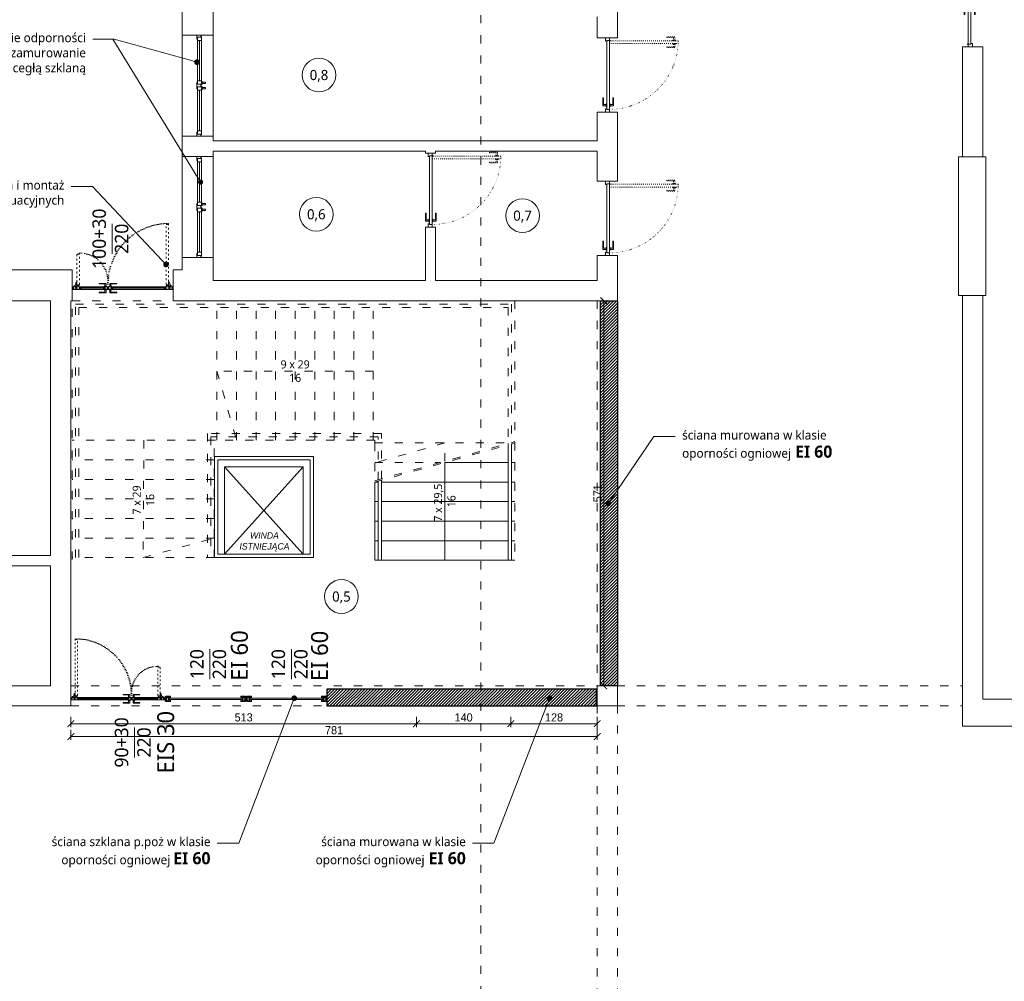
# Model space of a CAD drawing. Header units: millimetres. Extents: x -221 to 149158, y -114258 to 0.
# Tile 37 of 219: x 85454 to 86915, y -65349 to -63923. Entities that reach past the tile are written whole.
import ezdxf
from ezdxf import colors
from ezdxf.entities.mleader import LeaderData, LeaderLine
from ezdxf.enums import TextEntityAlignment as Align
from ezdxf.math import Vec2, Vec3

# ---------------------------------------------------------------- set-up
doc = ezdxf.new("R2010")
doc.units = ezdxf.units.MM
doc.linetypes.add('ACAD_ISO03W100', pattern=[30, 12, -18])
doc.linetypes.add('ACAD_ISO07W100', pattern=[3, 0, -3])
doc.layers.get('0').update_dxf_attribs({"lineweight": 0})
for name, color, linetype, lineweight, true_color in [('A-przekrycieram.ART', 7, 'Continuous', 0, 0xffffff), ('instalacje_arch', 7, 'Continuous', 30, 0xd60000), ('wypełnienie 2', 7, 'Continuous', 0, 0x363636)]:
    doc.layers.add(name, color=color, linetype=linetype, lineweight=lineweight, true_color=true_color)
for name, color, linetype, lineweight in [('A-stolarka.ART', 250, 'Continuous', 5), ('opis..KF', 250, 'Continuous', 15), ('stolarka_arch', 250, 'Continuous', 5), ('wymiar..KF', 12, 'Continuous', 5), ('ściana pro..KF', 222, 'Continuous', 30), ('ściany ist..KF', 61, 'Continuous', 5)]:
    doc.layers.add(name, color=color, linetype=linetype, lineweight=lineweight)
doc.styles.add('ARCH', font='segoeuil.ttf')
doc.styles.add('kamil', font='GOTHIC.TTF')
doc.dimstyles.new('100..KF', dxfattribs={"dimtxt": 12, "dimasz": 10, "dimexe": 5, "dimexo": 5, "dimgap": 3, "dimtad": 1, "dimdec": 1, "dimrnd": 0.5, "dimtxsty": 'kamil', "dimblk": 'ARCHTICK', "dimcen": 0, "dimclrd": 256, "dimclre": 256, "dimclrt": 256, "dimadec": 0, "dimazin": 0, "dimtfac": 1, "dimtdec": 1, "dimtofl": 0, "dimtmove": 0, "dimatfit": 3, "dimfxl": 10, "dimfxlon": 1, "dimlwd": 0, "dimlwe": 0, "dimarcsym": 0})

# ---------------------------------------------------------------- blocks, each defined once
blk = doc.blocks.new('*U985')
at = {"layer": 'stolarka_arch', "lineweight": 0}
blk.add_lwpolyline([(0, 0), (150, 0), (150, -46), (0, -46)], close=True, dxfattribs=at)
at = {"layer": 'stolarka_arch'}
for points in [[(0, -22), (6, -22), (6, -23), (3, -23), (3, -28), (0, -28)], [(3, -23), (8, -23), (8, -29), (2, -29), (2, -28), (3, -28)], [(8, -26), (68, -26), (68, -23), (8, -23)], [(8, -26), (68, -26), (68, -29), (8, -29)], [(73, -23), (68, -23), (68, -29), (74, -29), (74, -28), (73, -28)], [(73, -30), (69, -30), (69, -29), (73, -29)], [(70, -22), (80, -22), (80, -23), (77, -23), (77, -28), (73, -28), (73, -23), (70, -23)], [(77, -23), (82, -23), (82, -29), (76, -29), (76, -28), (77, -28)], [(81, -30), (77, -30), (77, -29), (81, -29)], [(142, -26), (82, -26), (82, -23), (142, -23)], [(142, -26), (82, -26), (82, -29), (142, -29)], [(147, -23), (142, -23), (142, -29), (148, -29), (148, -28), (147, -28)], [(150, -22), (144, -22), (144, -23), (147, -23), (147, -28), (150, -28)], [(72, -35), (70, -35), (70, -30), (72, -30)], [(80, -35), (78, -35), (78, -30), (80, -30)]]:
    blk.add_lwpolyline(points, close=True, dxfattribs=at)
blk = doc.blocks.new('*U1021')
at = {"layer": 'stolarka_arch', "lineweight": 0}
blk.add_lwpolyline([(0, 0), (150, 0), (150, -46), (0, -46)], close=True, dxfattribs=at)
at = {"layer": 'stolarka_arch'}
for points in [[(0, -22), (6, -22), (6, -23), (3, -23), (3, -28), (0, -28)], [(3, -23), (8, -23), (8, -29), (2, -29), (2, -28), (3, -28)], [(8, -26), (68, -26), (68, -23), (8, -23)], [(8, -26), (68, -26), (68, -29), (8, -29)], [(73, -23), (68, -23), (68, -29), (74, -29), (74, -28), (73, -28)], [(73, -30), (69, -30), (69, -29), (73, -29)], [(70, -22), (80, -22), (80, -23), (77, -23), (77, -28), (73, -28), (73, -23), (70, -23)], [(77, -23), (82, -23), (82, -29), (76, -29), (76, -28), (77, -28)], [(81, -30), (77, -30), (77, -29), (81, -29)], [(142, -26), (82, -26), (82, -23), (142, -23)], [(142, -26), (82, -26), (82, -29), (142, -29)], [(147, -23), (142, -23), (142, -29), (148, -29), (148, -28), (147, -28)], [(150, -22), (144, -22), (144, -23), (147, -23), (147, -28), (150, -28)], [(72, -35), (70, -35), (70, -30), (72, -30)], [(80, -35), (78, -35), (78, -30), (80, -30)]]:
    blk.add_lwpolyline(points, close=True, dxfattribs=at)
blk = doc.blocks.new('*U650')
at = {"layer": 'stolarka_arch', "linetype": 'ACAD_ISO03W100', "lineweight": 0, "ltscale": 0.1}
for points in [[(3.5, 97), (-1.5, 97), (-1.5, 85), (-0.5, 85), (-0.5, 95), (3.5, 95)], [(3.5, 98), (3.5, 94), (4.5, 94), (4.5, 98)], [(4.5, 102), (4.5, 0), (8.5, 0), (8.5, 102)], [(9.5, 98), (9.5, 94), (8.5, 94), (8.5, 98)], [(9.5, 97), (14.5, 97), (14.5, 85), (13.5, 85), (13.5, 95), (9.5, 95)]]:
    blk.add_lwpolyline(points, close=True, dxfattribs=at)
at = {"layer": 'stolarka_arch'}
for points in [[(5, -4), (5, -6), (0, -6), (0, 0), (4, 0), (4, -4), (5, -4)], [(106, 0), (4, 0), (4, -4), (106, -4)], [(101, 1), (101, 6), (89, 6), (89, 5), (99, 5), (99, 1)], [(102, 1), (98, 1), (98, 0), (102, 0)], [(105, -4), (105, -6), (110, -6), (110, 0), (106, 0), (106, -4), (105, -4)], [(101, -5), (101, -10), (89, -10), (89, -9), (99, -9), (99, -5)], [(102, -5), (98, -5), (98, -4), (102, -4)]]:
    blk.add_lwpolyline(points, close=True, dxfattribs=at)
blk.add_circle((4, 0.5), 0.5, dxfattribs=at)
at = {"layer": 'stolarka_arch', "linetype": 'ACAD_ISO07W100', "lineweight": 0, "ltscale": 0.5}
blk.add_arc((4, 0), 102, 0, 89.6506, dxfattribs=at)
blk = doc.blocks.new('*U1003')
at = {"layer": 'stolarka_arch', "linetype": 'ACAD_ISO03W100', "lineweight": 0, "ltscale": 0.1}
for points in [[(3.5, 88), (3.5, 84), (4.5, 84), (4.5, 88)], [(4.5, 92), (4.5, 0), (8.5, 0), (8.5, 92)], [(9.5, 88), (9.5, 84), (8.5, 84), (8.5, 88)], [(3.5, 87), (-1.5, 87), (-1.5, 75), (-0.5, 75), (-0.5, 85), (3.5, 85)], [(9.5, 87), (14.5, 87), (14.5, 75), (13.5, 75), (13.5, 85), (9.5, 85)]]:
    blk.add_lwpolyline(points, close=True, dxfattribs=at)
at = {"layer": 'stolarka_arch'}
for points in [[(5, -4), (5, -6), (0, -6), (0, 0), (4, 0), (4, -4), (5, -4)], [(96, 0), (4, 0), (4, -4), (96, -4)], [(91, 1), (91, 6), (79, 6), (79, 5), (89, 5), (89, 1)], [(92, 1), (88, 1), (88, 0), (92, 0)], [(96, 0), (157, 0), (157, -4), (96, -4)], [(100, 1), (104, 1), (104, 0), (100, 0)], [(101, 1), (101, 6), (113, 6), (113, 5), (103, 5), (103, 1)], [(156, -4), (156, -6), (161, -6), (161, 0), (157, 0), (157, -4), (156, -4)], [(91, -5), (91, -10), (79, -10), (79, -9), (89, -9), (89, -5)], [(92, -5), (88, -5), (88, -4), (92, -4)], [(100, -5), (104, -5), (104, -4), (100, -4)], [(101, -5), (101, -10), (113, -10), (113, -9), (103, -9), (103, -5)]]:
    blk.add_lwpolyline(points, close=True, dxfattribs=at)
for centre in [(4, 0.5), (157, 0.5)]:
    blk.add_circle(centre, 0.5, dxfattribs=at)
at = {"layer": 'stolarka_arch', "linetype": 'ACAD_ISO07W100', "lineweight": 0, "ltscale": 0.5}
blk.add_arc((4, 0), 92, 0, 89.6506, dxfattribs=at)
blk = doc.blocks.new('nr pom')
at = {"layer": 'opis..KF', "lineweight": 20}
blk.add_circle((0, 0), 25, dxfattribs=at)
at = {"layer": 'opis..KF', "style": 'ARCH'}
blk.add_attdef('00', text='', height=15, dxfattribs=at).set_placement((0, 0), align=Align.MIDDLE_CENTER)
blk = doc.blocks.new('*U1228')
at = {"layer": 'instalacje_arch', "color": 41, "linetype": 'ACAD_ISO03W100', "lineweight": 9, "true_color": 0xf4ee51}
blk.add_line((0, -4093.7), (0, -145), dxfattribs=at)
at = {"layer": 'instalacje_arch', "color": 41, "true_color": 0xf4ee51, "style": 'ARCH'}
for tag, p in [('P1', (0, 0)), ('P2', (0, -4238.7))]:
    blk.add_attdef(tag, text='', height=20, rotation=180, dxfattribs=at).set_placement(p, align=Align.MIDDLE_CENTER)
blk = doc.blocks.new('_ArchTick')
at = {"color": 0, "linetype": 'ByBlock', "const_width": 0.15}
blk.add_lwpolyline([(-0.5, -0.5), (0.5, 0.5)], dxfattribs=at)
blk = doc.blocks.new('*D1235')
at = {"layer": 'Defpoints', "color": 0, "linetype": 'ByBlock', "lineweight": 40, "transparency": 16777216}
for p in [(85529.6, -64941), (86042.4, -64941), (86042.4, -64967.3)]:
    blk.add_point(p, dxfattribs=at)
at = {"layer": 'wymiar..KF', "linetype": 'Continuous', "lineweight": 0, "transparency": 16777216}
for p, q in [((85529.6, -64957.3), (85529.6, -64972.3)), ((85529.6, -64967.3), (86042.4, -64967.3)), ((86042.4, -64957.3), (86042.4, -64972.3))]:
    blk.add_line(p, q, dxfattribs=at)
at = {"layer": 'wymiar..KF', "linetype": 'ByBlock', "lineweight": 0, "transparency": 16777216, "xscale": 10, "yscale": 10, "zscale": 10, "rotation": 180}
blk.add_blockref('_ArchTick', (85529.6, -64967.3), dxfattribs=at)
at = {"layer": 'wymiar..KF', "linetype": 'ByBlock', "lineweight": 0, "transparency": 16777216, "xscale": 10, "yscale": 10, "zscale": 10}
blk.add_blockref('_ArchTick', (86042.4, -64967.3), dxfattribs=at)
at = {"layer": 'wymiar..KF', "linetype": 'ByBlock', "lineweight": 40, "transparency": 16777216, "insert": (85786, -64958), "char_height": 12, "attachment_point": 5, "style": 'kamil'}
blk.add_mtext('513', dxfattribs=at)
blk = doc.blocks.new('*D1236')
at = {"layer": 'Defpoints', "color": 0, "linetype": 'ByBlock', "transparency": 16777216}
for p in [(86042.4, -64941), (86182.4, -64941), (86182.4, -64967.3)]:
    blk.add_point(p, dxfattribs=at)
at = {"layer": 'wymiar..KF', "linetype": 'Continuous', "lineweight": 0, "transparency": 16777216}
for p, q in [((86042.4, -64957.3), (86042.4, -64972.3)), ((86042.4, -64967.3), (86182.4, -64967.3)), ((86182.4, -64957.3), (86182.4, -64972.3))]:
    blk.add_line(p, q, dxfattribs=at)
at = {"layer": 'wymiar..KF', "linetype": 'ByBlock', "lineweight": 0, "transparency": 16777216, "xscale": 10, "yscale": 10, "zscale": 10, "rotation": 180}
blk.add_blockref('_ArchTick', (86042.4, -64967.3), dxfattribs=at)
at = {"layer": 'wymiar..KF', "linetype": 'ByBlock', "lineweight": 0, "transparency": 16777216, "xscale": 10, "yscale": 10, "zscale": 10}
blk.add_blockref('_ArchTick', (86182.4, -64967.3), dxfattribs=at)
at = {"layer": 'wymiar..KF', "linetype": 'ByBlock', "lineweight": 40, "transparency": 16777216, "insert": (86112.4, -64958), "char_height": 12, "attachment_point": 5, "style": 'kamil'}
blk.add_mtext('140', dxfattribs=at)
blk = doc.blocks.new('*D1237')
at = {"layer": 'Defpoints', "color": 0, "linetype": 'ByBlock', "lineweight": 40, "transparency": 16777216}
for p in [(86182.4, -64941), (86310.6, -64941), (86310.6, -64967.3)]:
    blk.add_point(p, dxfattribs=at)
at = {"layer": 'wymiar..KF', "linetype": 'Continuous', "lineweight": 0, "transparency": 16777216}
for p, q in [((86182.4, -64957.3), (86182.4, -64972.3)), ((86182.4, -64967.3), (86310.6, -64967.3)), ((86310.6, -64957.3), (86310.6, -64972.3))]:
    blk.add_line(p, q, dxfattribs=at)
at = {"layer": 'wymiar..KF', "linetype": 'ByBlock', "lineweight": 0, "transparency": 16777216, "xscale": 10, "yscale": 10, "zscale": 10, "rotation": 180}
blk.add_blockref('_ArchTick', (86182.4, -64967.3), dxfattribs=at)
at = {"layer": 'wymiar..KF', "linetype": 'ByBlock', "lineweight": 0, "transparency": 16777216, "xscale": 10, "yscale": 10, "zscale": 10}
blk.add_blockref('_ArchTick', (86310.6, -64967.3), dxfattribs=at)
at = {"layer": 'wymiar..KF', "linetype": 'ByBlock', "lineweight": 40, "transparency": 16777216, "insert": (86246.5, -64958), "char_height": 12, "attachment_point": 5, "style": 'kamil'}
blk.add_mtext('128', dxfattribs=at)
blk = doc.blocks.new('*D1238')
at = {"layer": 'Defpoints', "color": 0, "linetype": 'ByBlock', "lineweight": 40, "transparency": 16777216}
for p in [(85529.6, -64941), (86310.6, -64941), (86310.6, -64986.3)]:
    blk.add_point(p, dxfattribs=at)
at = {"layer": 'wymiar..KF', "linetype": 'Continuous', "lineweight": 0, "transparency": 16777216}
for p, q in [((85529.6, -64976.3), (85529.6, -64991.3)), ((86310.6, -64976.3), (86310.6, -64991.3)), ((85529.6, -64986.3), (86310.6, -64986.3))]:
    blk.add_line(p, q, dxfattribs=at)
at = {"layer": 'wymiar..KF', "linetype": 'ByBlock', "lineweight": 0, "transparency": 16777216, "xscale": 10, "yscale": 10, "zscale": 10, "rotation": 180}
blk.add_blockref('_ArchTick', (85529.6, -64986.3), dxfattribs=at)
at = {"layer": 'wymiar..KF', "linetype": 'ByBlock', "lineweight": 0, "transparency": 16777216, "xscale": 10, "yscale": 10, "zscale": 10}
blk.add_blockref('_ArchTick', (86310.6, -64986.3), dxfattribs=at)
at = {"layer": 'wymiar..KF', "linetype": 'ByBlock', "lineweight": 40, "transparency": 16777216, "insert": (85920.1, -64977), "char_height": 12, "attachment_point": 5, "style": 'kamil'}
blk.add_mtext('781', dxfattribs=at)
blk = doc.blocks.new('*D1239')
at = {"layer": 'Defpoints', "color": 0, "linetype": 'ByBlock', "lineweight": 40, "transparency": 16777216}
for p in [(86320.2, -64340), (86340.6, -64340), (86340.6, -64911)]:
    blk.add_point(p, dxfattribs=at)
at = {"layer": 'wymiar..KF', "linetype": 'Continuous', "lineweight": 0, "transparency": 16777216}
for p, q in [((86330.2, -64340), (86315.2, -64340)), ((86320.2, -64911), (86320.2, -64340)), ((86330.2, -64911), (86315.2, -64911))]:
    blk.add_line(p, q, dxfattribs=at)
at = {"layer": 'wymiar..KF', "linetype": 'ByBlock', "lineweight": 0, "transparency": 16777216, "xscale": 10, "yscale": 10, "zscale": 10}
for p, rotation in [((86320.2, -64340), 90), ((86320.2, -64911), 270)]:
    blk.add_blockref('_ArchTick', p, dxfattribs=dict(at, rotation=rotation))
at = {"layer": 'wymiar..KF', "linetype": 'ByBlock', "lineweight": 40, "transparency": 16777216, "insert": (86311.1, -64625.5), "char_height": 12, "attachment_point": 5, "rotation": 90, "style": 'kamil'}
blk.add_mtext('571', dxfattribs=at)
blk = doc.blocks.new('*U1668')
at = {"layer": 'A-stolarka.ART'}
for p, q in [((0, -4.5), (0, 0)), ((175, -4.5), (175, 0)), ((106.1, -1.6), (14.1, -1.6)), ((160.9, -1.6), (119.9, -1.6))]:
    blk.add_line(p, q, dxfattribs=at)
at = {"layer": 'A-stolarka.ART', "lineweight": 0}
for p, q in [((105.1, -4.5), (15.1, -4.5)), ((15.3, 0), (104.8, 0)), ((159.9, -4.5), (120.9, -4.5)), ((121.2, 0), (159.7, 0))]:
    blk.add_line(p, q, dxfattribs=at)
at = {"layer": 'A-stolarka.ART', "color": 250, "linetype": 'ACAD_ISO03W100', "lineweight": 0, "ltscale": 0.25, "true_color": 0x323232}
for points in [[(12.5, 107.8), (11.7, 107.8), (11.7, 108.7), (11.5, 108.7), (11.5, 108.3), (8.2, 108.3), (8.2, 108.8), (8.5, 108.8), (8.5, 109), (8.2, 109), (8.2, 109.6), (8.5, 109.6), (8.5, 109.8), (8, 109.8), (8, 1.9), (8.5, 1.9), (8.5, 2.1), (8.2, 2.1), (8.2, 2.8), (8.5, 2.8), (8.5, 3), (8.2, 3), (8.2, 3.5), (11.5, 3.5), (11.5, 3.1), (11.7, 3.1), (11.7, 4), (12.5, 4)], [(167, 56.3), (167, 1.9), (166.5, 1.9), (166.5, 2.1), (166.8, 2.1), (166.8, 2.8), (166.5, 2.8), (166.5, 3), (166.8, 3), (166.8, 3.5), (163.5, 3.5), (163.5, 3.1), (163.3, 3.1), (163.3, 4), (162.5, 4), (162.5, 58.4), (163, 58.4), (163, 58.2), (162.7, 58.2), (162.7, 57.6), (163, 57.6), (163, 57.4), (162.7, 57.4), (162.7, 56.8), (166, 56.8), (166, 57.2), (166.2, 57.2), (166.2, 56.3)]]:
    blk.add_lwpolyline(points, close=True, dxfattribs=at)
at = {"layer": 'A-stolarka.ART'}
for points in [[(6.5, -0.8), (5.6, -0.8), (5.6, 0), (1, 0), (1, -0.2), (1.5, -0.2), (1.5, -2), (1, -2), (1, -2.6), (1.5, -2.6), (1.5, -4.3), (1, -4.3), (1, -4.5), (7.6, -4.5), (7.6, -4), (7.4, -4), (7.4, -4.3), (6.8, -4.3), (6.8, -4), (6.6, -4), (6.6, -4.3), (6.1, -4.3), (6.1, -1), (6.5, -1)], [(15.3, 0), (6, 0), (6, -0.5), (6.2, -0.5), (6.2, -0.2), (6.8, -0.2), (6.8, -0.5), (7.1, -0.5), (7.1, -0.2), (7.6, -0.2), (7.6, -3.5), (7.2, -3.5), (7.2, -3.7), (8.1, -3.7), (8.1, -4.5), (13.2, -4.5), (13.2, -4.3), (12.8, -4.3), (12.8, -2.6), (13.2, -2.6), (13.2, -2), (12.8, -2), (12.8, -0.2), (14.3, -0.2), (14.3, -0.5), (14.5, -0.5), (14.5, -0.2), (15.1, -0.2), (15.1, -0.5), (15.3, -0.5)], [(104.8, 0), (114.1, 0), (114.1, -0.5), (113.9, -0.5), (113.9, -0.2), (113.3, -0.2), (113.3, -0.5), (113.1, -0.5), (113.1, -0.2), (112.5, -0.2), (112.5, -3.5), (112.9, -3.5), (112.9, -3.7), (112, -3.7), (112, -4.5), (106.9, -4.5), (106.9, -4.3), (107.4, -4.3), (107.4, -2.6), (106.9, -2.6), (106.9, -2), (107.4, -2), (107.4, -0.2), (105.8, -0.2), (105.8, -0.5), (105.6, -0.5), (105.6, -0.2), (105, -0.2), (105, -0.5), (104.8, -0.5)], [(121.2, 0), (121.2, -0.5), (121, -0.5), (121, -0.2), (120.4, -0.2), (120.4, -0.5), (120.2, -0.5), (120.2, -0.2), (118.6, -0.2), (118.6, -2), (119.1, -2), (119.1, -2.6), (118.6, -2.6), (118.6, -4.3), (119.1, -4.3), (119.1, -4.5), (112.5, -4.5), (112.5, -4), (112.7, -4), (112.7, -4.3), (113.3, -4.3), (113.3, -4), (113.5, -4), (113.5, -4.3), (114.1, -4.3), (114.1, -1), (113.7, -1), (113.7, -0.8), (114.6, -0.8), (114.6, 0)], [(159.7, 0), (168.9, 0), (168.9, -0.5), (168.8, -0.5), (168.8, -0.2), (168.1, -0.2), (168.1, -0.5), (167.9, -0.5), (167.9, -0.2), (167.4, -0.2), (167.4, -3.5), (167.8, -3.5), (167.8, -3.7), (166.9, -3.7), (166.9, -4.5), (161.8, -4.5), (161.8, -4.3), (162.2, -4.3), (162.2, -2.6), (161.8, -2.6), (161.8, -2), (162.2, -2), (162.2, -0.2), (160.7, -0.2), (160.7, -0.5), (160.5, -0.5), (160.5, -0.2), (159.9, -0.2), (159.9, -0.5), (159.7, -0.5)], [(168.5, -0.8), (169.4, -0.8), (169.4, 0), (174, 0), (174, -0.2), (173.5, -0.2), (173.5, -2), (174, -2), (174, -2.6), (173.5, -2.6), (173.5, -4.3), (174, -4.3), (174, -4.5), (167.4, -4.5), (167.4, -4), (167.6, -4), (167.6, -4.3), (168.1, -4.3), (168.1, -4), (168.4, -4), (168.4, -4.3), (168.9, -4.3), (168.9, -1), (168.5, -1)], [(5.9, -1), (5.4, -1), (5.4, -0.2), (1.7, -0.2), (1.7, -2.2), (1.2, -2.2), (1.2, -2.4), (1.7, -2.4), (1.7, -4.3), (5.9, -4.3)], [(12.6, -0.2), (7.8, -0.2), (7.8, -3.5), (8.3, -3.5), (8.3, -4.3), (12.6, -4.3), (12.6, -2.4), (13.1, -2.4), (13.1, -2.2), (12.6, -2.2)], [(13, -4.3), (13.2, -4.3), (13.2, -4.5), (15.1, -4.5), (15.1, -2.6), (13, -2.6), (13, -2.8), (14.9, -2.8), (14.9, -4.3), (13.4, -4.3), (13.4, -4.1), (13, -4.1)], [(106.1, -0.8), (14.1, -0.8), (14.1, -2.3), (106.1, -2.3)], [(107.1, -4.3), (106.9, -4.3), (106.9, -4.5), (105.1, -4.5), (105.1, -2.6), (107.1, -2.6), (107.1, -2.8), (105.3, -2.8), (105.3, -4.3), (106.7, -4.3), (106.7, -4.1), (107.1, -4.1)], [(107.6, -0.2), (112.3, -0.2), (112.3, -3.5), (111.8, -3.5), (111.8, -4.3), (107.6, -4.3), (107.6, -2.4), (107.1, -2.4), (107.1, -2.2), (107.6, -2.2)], [(114.3, -1), (114.8, -1), (114.8, -0.2), (118.4, -0.2), (118.4, -2.2), (118.9, -2.2), (118.9, -2.4), (118.4, -2.4), (118.4, -4.3), (114.3, -4.3)], [(118.9, -4.3), (119.1, -4.3), (119.1, -4.5), (120.9, -4.5), (120.9, -2.6), (118.9, -2.6), (118.9, -2.8), (120.8, -2.8), (120.8, -4.3), (119.3, -4.3), (119.3, -4.1), (118.9, -4.1)], [(160.9, -0.8), (119.9, -0.8), (119.9, -2.3), (160.9, -2.3)], [(162, -4.3), (161.8, -4.3), (161.8, -4.5), (159.9, -4.5), (159.9, -2.6), (162, -2.6), (162, -2.8), (160.1, -2.8), (160.1, -4.3), (161.6, -4.3), (161.6, -4.1), (162, -4.1)], [(162.4, -0.2), (167.2, -0.2), (167.2, -3.5), (166.7, -3.5), (166.7, -4.3), (162.4, -4.3), (162.4, -2.4), (161.9, -2.4), (161.9, -2.2), (162.4, -2.2)], [(169.1, -1), (169.6, -1), (169.6, -0.2), (173.3, -0.2), (173.3, -2.2), (173.8, -2.2), (173.8, -2.4), (173.3, -2.4), (173.3, -4.3), (169.1, -4.3)]]:
    blk.add_lwpolyline(points, close=True, dxfattribs=at)
at = {"layer": 'A-stolarka.ART', "lineweight": 0}
for points in [[(5.9, 0.5), (5.1, 0.5, 0.43839), (4.8, 0.3), (4.8, 0), (2.3, 0), (2.3, 0.9, -0.320305), (3, 1.9), (4.6, 2.5)], [(7.5, 2.5), (11.2, 1.8, -0.364335), (12, 0.8), (12, 0), (8.5, 0), (8.5, 0.4, 0.43839), (8.3, 0.6), (6.2, 0.5)], [(167.5, 2.5), (163.8, 1.8, 0.364335), (163, 0.8), (163, 0), (166.5, 0), (166.5, 0.4, -0.43839), (166.7, 0.6), (168.8, 0.5)], [(169.1, 0.5), (169.9, 0.5, -0.43839), (170.2, 0.3), (170.2, 0), (172.7, 0), (172.7, 0.9, 0.320305), (172, 1.9), (170.4, 2.5)]]:
    blk.add_lwpolyline(points, format="xyb", dxfattribs=at)
at = {"layer": 'A-stolarka.ART', "color": 250, "linetype": 'ACAD_ISO03W100', "lineweight": 0, "ltscale": 0.25, "true_color": 0x323232}
for points in [[(5.5, 3.4), (6.2, 7.1, -0.364335), (7.2, 7.9), (8, 7.9), (8, 4.4), (7.6, 4.4, 0.43839), (7.4, 4.2), (7.5, 2.1)], [(169.5, 3.4), (168.8, 7.1, 0.364335), (167.8, 7.9), (167, 7.9), (167, 4.4), (167.4, 4.4, -0.43839), (167.6, 4.2), (167.5, 2.1)]]:
    blk.add_lwpolyline(points, format="xyb", dxfattribs=at)
at = {"layer": 'A-stolarka.ART', "lineweight": 0}
for points in [[(110, 1), (110, 6), (98, 6), (98, 5), (108, 5), (108, 1)], [(111, 1), (107, 1), (107, 0), (111, 0)], [(115.6, 1), (119.6, 1), (119.6, 0), (115.6, 0)], [(116.6, 1), (116.6, 6), (128.6, 6), (128.6, 5), (118.6, 5), (118.6, 1)], [(110, -5.5), (110, -10.5), (98, -10.5), (98, -9.5), (108, -9.5), (108, -5.5)], [(111, -5.5), (107, -5.5), (107, -4.5), (111, -4.5)], [(115.6, -5.5), (119.6, -5.5), (119.6, -4.5), (115.6, -4.5)], [(116.6, -5.5), (116.6, -10.5), (128.6, -10.5), (128.6, -9.5), (118.6, -9.5), (118.6, -5.5)]]:
    blk.add_lwpolyline(points, close=True, dxfattribs=at)
for centre in [(6, 1.9), (168.9, 1.9)]:
    blk.add_circle(centre, 1.5, dxfattribs=at)
at = {"layer": 'A-stolarka.ART', "color": 250, "linetype": 'ACAD_ISO07W100', "lineweight": 0, "true_color": 0x323232}
for centre, radius, start, end in [((8, 4.5), 105.3, 0, 90), ((162.5, 9.2), 49.2, 90, 180)]:
    blk.add_arc(centre, radius, start, end, dxfattribs=at)
blk = doc.blocks.new('*U1669')
at = {"layer": 'A-stolarka.ART'}
for p, q in [((0, 0), (0, 8)), ((120, 0), (120, 8))]:
    blk.add_line(p, q, dxfattribs=at)
for points in [[(1.7, 5.5), (1.7, 5.7), (4.8, 5.7), (4.8, 5.5), (5, 5.5), (5, 5.7), (5.5, 5.7), (5.5, 5.9), (5, 5.9), (5, 7.8), (5.5, 7.8), (5.5, 8), (1, 8), (1, 7.8), (1.5, 7.8), (1.5, 5.9), (1, 5.9), (1, 5.7), (1.5, 5.7), (1.5, 5.5)], [(1.7, 2.5), (1.7, 2.3), (4.8, 2.3), (4.8, 2.5), (5, 2.5), (5, 2.3), (5.5, 2.3), (5.5, 2.1), (5, 2.1), (5, 0.2), (5.5, 0.2), (5.5, 0), (1, 0), (1, 0.2), (1.5, 0.2), (1.5, 2.1), (1, 2.1), (1, 2.3), (1.5, 2.3), (1.5, 2.5)], [(1.9, 5.7), (1.9, 5.3), (1.7, 5.3), (1.7, 2.7), (1.9, 2.7), (1.9, 2.3), (1.7, 2.3), (1.7, 2.5), (1.5, 2.5), (1.5, 5.5), (1.7, 5.5), (1.7, 5.7)], [(1.7, 5.9), (4.8, 5.9), (4.8, 7.8), (1.7, 7.8)], [(1.7, 2.1), (4.8, 2.1), (4.8, 0.2), (1.7, 0.2)], [(4.6, 5.7), (4.6, 5.3), (4.8, 5.3), (4.8, 2.7), (4.6, 2.7), (4.6, 2.3), (4.8, 2.3), (4.8, 2.5), (5, 2.5), (5, 5.5), (4.8, 5.5), (4.8, 5.7)], [(5, 6.1), (5, 5.9), (7, 5.9), (7, 5.5), (8, 5.5), (8, 8), (5.5, 8), (5.5, 7.7), (5, 7.7), (5, 7.5), (5.7, 7.5), (5.7, 7.8), (7.8, 7.8), (7.8, 5.7), (7.2, 5.7), (7.2, 6.1)], [(5, 1.9), (5, 2.1), (7, 2.1), (7, 2.5), (8, 2.5), (8, 0), (5.5, 0), (5.5, 0.3), (5, 0.3), (5, 0.5), (5.7, 0.5), (5.7, 0.2), (7.8, 0.2), (7.8, 2.3), (7.2, 2.3), (7.2, 1.9)], [(6, 5), (114, 5), (114, 3), (6, 3)], [(115, 6.1), (115, 5.9), (113, 5.9), (113, 5.5), (112, 5.5), (112, 8), (114.5, 8), (114.5, 7.7), (115, 7.7), (115, 7.5), (114.3, 7.5), (114.3, 7.8), (112.2, 7.8), (112.2, 5.7), (112.8, 5.7), (112.8, 6.1)], [(115, 1.9), (115, 2.1), (113, 2.1), (113, 2.5), (112, 2.5), (112, 0), (114.5, 0), (114.5, 0.3), (115, 0.3), (115, 0.5), (114.3, 0.5), (114.3, 0.2), (112.2, 0.2), (112.2, 2.3), (112.8, 2.3), (112.8, 1.9)], [(118.3, 5.5), (118.3, 5.7), (115.2, 5.7), (115.2, 5.5), (115, 5.5), (115, 5.7), (114.5, 5.7), (114.5, 5.9), (115, 5.9), (115, 7.8), (114.5, 7.8), (114.5, 8), (119, 8), (119, 7.8), (118.5, 7.8), (118.5, 5.9), (119, 5.9), (119, 5.7), (118.5, 5.7), (118.5, 5.5)], [(118.3, 2.5), (118.3, 2.3), (115.2, 2.3), (115.2, 2.5), (115, 2.5), (115, 2.3), (114.5, 2.3), (114.5, 2.1), (115, 2.1), (115, 0.2), (114.5, 0.2), (114.5, 0), (119, 0), (119, 0.2), (118.5, 0.2), (118.5, 2.1), (119, 2.1), (119, 2.3), (118.5, 2.3), (118.5, 2.5)], [(115.4, 5.7), (115.4, 5.3), (115.2, 5.3), (115.2, 2.7), (115.4, 2.7), (115.4, 2.3), (115.2, 2.3), (115.2, 2.5), (115, 2.5), (115, 5.5), (115.2, 5.5), (115.2, 5.7)], [(118.3, 5.9), (115.2, 5.9), (115.2, 7.8), (118.3, 7.8)], [(118.3, 2.1), (115.2, 2.1), (115.2, 0.2), (118.3, 0.2)], [(118.1, 5.7), (118.1, 5.3), (118.3, 5.3), (118.3, 2.7), (118.1, 2.7), (118.1, 2.3), (118.3, 2.3), (118.3, 2.5), (118.5, 2.5), (118.5, 5.5), (118.3, 5.5), (118.3, 5.7)]]:
    blk.add_lwpolyline(points, close=True, dxfattribs=at)
blk = doc.blocks.new('_Dot')
at = {"color": 0, "linetype": 'ByBlock', "lineweight": -2}
blk.add_line((-0.5, 0), (-1, 0), dxfattribs=at)
at = {"color": 0, "linetype": 'ByBlock', "const_width": 0.5}
blk.add_lwpolyline([(-0.25, 0, 1), (0.25, 0, 1)], format="xyb", close=True, dxfattribs=at)
blk = doc.blocks.new('*U1674')
at = {"layer": 'A-przekrycieram.ART'}
h = blk.add_hatch(color=256, dxfattribs=at)
h.dxf.hatch_style = 1
h.paths.add_polyline_path([(0, 4200), (5940, 4200), (5940, 0), (0, 0)])
h.paths.add_polyline_path([(200, 4100), (5840, 4100), (5840, 100), (200, 100)], flags=16)

msp = doc.modelspace()

# ---------------------------------------------------------------- hatches: boundary and pattern name
at = {"layer": 'wypełnienie 2', "linetype": 'ByBlock'}
h = msp.add_hatch(dxfattribs=at)
h.set_pattern_fill('ANSI31', color=256)
h.paths.add_polyline_path([(86340.61, -64339.99), (86315.61, -64339.99), (86315.61, -64910.99), (86340.61, -64910.99)])
h.paths.add_polyline_path([(86309.61, -64915.99), (86137.97, -64915.99), (86137.97, -64940.99), (86309.61, -64940.99)])
h.paths.add_polyline_path([(86137.97, -64915.99), (85909.48, -64915.99), (85909.48, -64940.99), (86137.97, -64940.99)])

# ---------------------------------------------------------------- linework, layer by layer
at = {"linetype": 'ACAD_ISO03W100'}
for p, q in [((86310.61, -64339.99), (86310.61, -65446.8)), ((86340.61, -64339.99), (86340.61, -65461.99)), ((85980.39, -64606.99), (86188.48, -64548.99)), ((85980.39, -64608.99), (86188.48, -64550.99)), ((85529.61, -64910.99), (86852.61, -64910.99)), ((85529.61, -64910.99), (86309.61, -64910.99)), ((85529.61, -64940.99), (86852.61, -64940.99)), ((85529.61, -64940.99), (86309.61, -64940.99))]:
    msp.add_line(p, q, dxfattribs=at)
for p, q in [((85757.51, -64586.1), (85874.51, -64715.89)), ((85757.51, -64715.89), (85874.51, -64586.3))]:
    msp.add_line(p, q)
for points in [[(85531.39, -64723.99), (85531.39, -64339.99), (86188.48, -64339.99), (86188.48, -64724.99)], [(85536.39, -64720.99), (85536.39, -64344.99), (86183.48, -64344.99), (86183.48, -64550.39)], [(85541.39, -64720.99), (85541.39, -64349.99), (86178.48, -64349.99), (86178.48, -64551.78)], [(85746.39, -64546.99), (85746.39, -64339.99)], [(85775.39, -64546.99), (85775.39, -64339.99)], [(85804.39, -64546.99), (85804.39, -64339.99)], [(85833.39, -64546.99), (85833.39, -64339.99)], [(85862.39, -64546.99), (85862.39, -64339.99)], [(85891.39, -64546.99), (85891.39, -64339.99)], [(85920.39, -64546.99), (85920.39, -64339.99)], [(85949.39, -64546.99), (85949.39, -64339.99)], [(85978.39, -64546.99), (85978.39, -64339.99)], [(85978.39, -64444.49), (85746.39, -64444.49), (85775.39, -64546.99)], [(85990.39, -64604.21), (85990.39, -64536.99), (85732.39, -64536.99), (85732.39, -64720.99)], [(85985.39, -64605.6), (85985.39, -64541.99), (85737.39, -64541.99), (85737.39, -64720.99)], [(85744.39, -64546.99), (85531.39, -64546.99)], [(85637.89, -64546.99), (85636.91, -64720.99), (85742.39, -64691.99)], [(85742.39, -64720.99), (85742.39, -64546.99)], [(85980.39, -64546.99), (85742.39, -64546.99)], [(85980.39, -64546.99), (85980.39, -64550.99)], [(85980.39, -64550.99), (86181.3, -64550.99)], [(85980.39, -64550.99), (85980.39, -64606.99)], [(86084.43, -64577.99), (86084.43, -64550.99), (85980.39, -64580.49)], [(85742.39, -64575.99), (85531.39, -64575.99)], [(85980.39, -64579.99), (86077.26, -64579.99)], [(85742.39, -64604.99), (85531.39, -64604.99)], [(85742.39, -64633.99), (85531.39, -64633.99)], [(85742.39, -64662.99), (85531.39, -64662.99)], [(85742.39, -64691.99), (85531.39, -64691.99)], [(85742.39, -64720.99), (85531.39, -64720.99)]]:
    msp.add_lwpolyline(points, dxfattribs=at)
for points in [[(86178.48, -64551.78), (86178.48, -64724.99)], [(86183.48, -64552.39), (86183.48, -64724.99)], [(85742.51, -64720.99), (85889.51, -64720.99), (85889.51, -64570.99), (85742.51, -64570.99), (85742.51, -64720.99)], [(85747.51, -64715.89), (85747.51, -64576.1), (85884.51, -64576.1), (85884.51, -64715.89)], [(85757.51, -64715.89), (85757.51, -64586.1), (85874.51, -64586.1), (85874.51, -64715.89)], [(86084.43, -64579.99), (86178.48, -64579.99)], [(86084.43, -64724.99), (86084.43, -64579.99)], [(86183.48, -64579.99), (86188.48, -64579.99)], [(85980.39, -64608.99), (85985.39, -64608.99)], [(85980.39, -64608.99), (85980.39, -64724.99)], [(85985.39, -64724.99), (85985.39, -64607.6)], [(85990.39, -64724.99), (85990.39, -64606.21)], [(85990.39, -64608.99), (86178.48, -64608.99)], [(86183.48, -64608.99), (86188.48, -64608.99)], [(85980.39, -64637.99), (85985.39, -64637.99)], [(85990.39, -64637.99), (86178.48, -64637.99)], [(86183.48, -64637.99), (86188.48, -64637.99)], [(85980.39, -64666.99), (85985.39, -64666.99)], [(85990.39, -64666.99), (86178.48, -64666.99)], [(86183.48, -64666.99), (86188.48, -64666.99)], [(85980.39, -64695.99), (85985.39, -64695.99)], [(85990.39, -64695.99), (86178.48, -64695.99)], [(86183.48, -64695.99), (86188.48, -64695.99)], [(85980.39, -64724.99), (86188.48, -64724.99)]]:
    msp.add_lwpolyline(points)
msp.add_lwpolyline([(85747.51, -64715.99), (85884.51, -64715.99), (85884.51, -64575.99), (85747.51, -64575.99)], close=True)
at = {"layer": 'A-stolarka.ART'}
msp.add_lwpolyline([(85668.54, -64932.08), (85669.61, -64932.08), (85669.61, -64928.51), (85668.54, -64928.51)], close=True, dxfattribs=at)
at = {"layer": 'ściana pro..KF', "linetype": 'ByBlock'}
for points in [[(86340.61, -64910.99), (86315.61, -64910.99), (86315.61, -64339.99), (86340.61, -64339.99)], [(85909.48, -64940.99), (86309.61, -64940.99), (86309.61, -64915.99), (85909.48, -64915.99)]]:
    msp.add_lwpolyline(points, close=True, dxfattribs=at)
at = {"layer": 'ściany ist..KF', "linetype": 'ByBlock'}
for points in [[(86340.61, -63463.99), (86340.61, -63950.23), (86310.61, -63950.23), (86310.61, -63918.99)], [(85740.61, -63908.49), (85740.61, -63945.99), (85694.61, -63945.99), (85694.61, -63845.4)], [(86882.61, -64126.49), (86882.61, -63963.68), (86852.61, -63963.68), (86852.61, -64126.49)], [(85694.61, -64095.99), (85694.61, -64125.99), (85740.61, -64125.99), (85740.61, -64117.99), (86055.61, -64117.99), (86055.61, -64120.99), (86070.61, -64120.99), (86070.61, -64117.99), (86310.61, -64117.99), (86310.61, -64162.9), (86340.61, -64162.9), (86340.61, -64060.23), (86310.61, -64060.23), (86310.61, -64102.99), (86070.61, -64102.99), (86070.61, -64102.99), (86055.61, -64102.99), (86055.61, -64102.99), (85740.61, -64102.99), (85740.61, -64095.99), (85694.61, -64095.99)], [(85681.39, -64339.99), (86340.61, -64339.99), (86340.61, -64272.9), (86310.61, -64272.9), (86310.61, -64309.99), (86070.61, -64309.99), (86070.61, -64230.94), (86055.61, -64230.94), (86055.61, -64309.99), (85740.61, -64309.99), (85740.61, -64275.99), (85694.61, -64275.99), (85694.61, -64293.99), (85681.39, -64293.99), (85681.39, -64339.99)], [(86055.61, -64230.94), (86055.61, -64309.99)], [(86055.61, -64230.94), (86070.61, -64230.94)], [(86070.61, -64230.94), (86070.61, -64309.99)], [(85215.47, -64634.17), (85230.47, -64634.17), (85230.47, -64717.99), (85499.47, -64717.99), (85499.47, -64339.99), (85435.13, -64339.99), (85435.13, -64293.99), (85531.39, -64293.99), (85531.39, -64339.99), (85529.61, -64339.99), (85529.61, -64940.99), (85381.88, -64940.99), (85381.88, -64910.99), (85499.47, -64910.99), (85499.47, -64732.99), (85230.47, -64732.99), (85230.47, -64910.99), (85271.88, -64910.99), (85271.88, -64940.99), (85151.97, -64940.99), (85151.97, -64910.99), (85215.47, -64910.99), (85215.47, -64634.17)], [(86310.61, -64309.99), (86070.61, -64309.99)], [(87428.19, -64970.99), (87428.19, -64930.99), (86882.61, -64930.99), (86882.61, -64332.49), (86852.61, -64332.49), (86852.61, -64970.99), (87428.19, -64970.99)]]:
    msp.add_lwpolyline(points, dxfattribs=at)
for points in [[(86846.61, -64332.49), (86887.11, -64332.49), (86887.11, -64126.49), (86846.61, -64126.49)], [(86310.61, -64940.99), (86340.61, -64940.99), (86340.61, -64910.99), (86310.61, -64910.99)]]:
    msp.add_lwpolyline(points, close=True, dxfattribs=at)

# ---------------------------------------------------------------- block references
at = {"xscale": 2, "yscale": 2, "zscale": 2}
msp.add_blockref('*U1674', (79788.68, -67503.22), dxfattribs=at)
at = {"layer": 'A-stolarka.ART'}
for p, xscale, yscale, zscale in [((85681.5, -64319.35), -0.855, 0.855, 0.855), ((85529.61, -64928.51), 0.7938810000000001, 0.7938810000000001, 0.7938810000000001)]:
    msp.add_blockref('*U1668', p, dxfattribs=dict(at, xscale=xscale, yscale=yscale, zscale=zscale))
at = {"layer": 'A-stolarka.ART', "rotation": 180}
msp.add_blockref('*U1669', (85789.61, -64926.5), dxfattribs=at)
at = {"layer": 'A-stolarka.ART', "xscale": -1, "rotation": 180}
msp.add_blockref('*U1669', (85789.61, -64926.5), dxfattribs=at)
at = {"layer": 'instalacje_arch'}
msp.add_blockref('*U1228', (86137.97, -62534.67), dxfattribs=at)
at = {"layer": 'opis..KF', "color": 30}
for p, values in [((85897.77, -64005.31), {'00': '0,8'}), ((85893.79, -64211.82), {'00': '0,6'}), ((86199.8, -64213.81), {'00': '0,7'}), ((85931.08, -64778.65), {'00': '0,5'})]:
    msp.add_blockref('nr pom', p, dxfattribs=at).add_auto_attribs(values)
at = {"layer": 'stolarka_arch', "color": 5, "xscale": -1, "rotation": 90}
msp.add_blockref('*U1003', (86861.18, -63802.65), dxfattribs=at)
at = {"layer": 'stolarka_arch', "xscale": -1, "rotation": 90}
for name, p in [('*U985', (85694.61, -63945.99)), ('*U1021', (85694.61, -64125.99))]:
    msp.add_blockref(name, p, dxfattribs=at)
at = {"layer": 'stolarka_arch', "rotation": 270}
for p in [(86328.7, -63950.23), (86328.7, -64162.9)]:
    msp.add_blockref('*U650', p, dxfattribs=at)
at = {"layer": 'stolarka_arch', "color": 5, "rotation": 270}
msp.add_blockref('*U650', (86065.62, -64120.99), dxfattribs=at)

# ---------------------------------------------------------------- texts
at = {"char_height": 25, "width": 216.4197, "attachment_point": 1, "rotation": 90, "style": 'ARCH'}
for s, insert in [('\\A1; EI 60', (85767.19, -64912.14)), ('\\A1; EI 60', (85886.14, -64912.76)), ('\\A1; EIS 30', (85657.8, -65049.57))]:
    msp.add_mtext(s, dxfattribs=dict(at, insert=insert))
at = {"layer": 'opis..KF', "attachment_point": 5, "style": 'ARCH'}
for s, width, insert, char_height in [('9 x 29 16', 60.0266, (85862.39, -64444.49), 12), ('{\\fCentury Gothic|b0|i1|c238|p34;WINDA\\PISTNIEJĄCA}', 156.7001, (85816.84, -64697.69), 9.6)]:
    msp.add_mtext_dynamic_manual_height_columns(s, width=width, gutter_width=70, heights=[0], dxfattribs=dict(at, insert=insert, char_height=char_height))
at = {"layer": 'opis..KF', "char_height": 12, "attachment_point": 5, "rotation": 90, "style": 'ARCH'}
for s, width, insert in [('7 x 29\\P16', 61.8349, (85637.39, -64635.49)), ('7 x 29,5\\P 16', 61.0888, (86084.43, -64639.49))]:
    msp.add_mtext_dynamic_manual_height_columns(s, width=width, gutter_width=70, heights=[0], dxfattribs=dict(at, insert=insert))
at = {"layer": 'stolarka_arch', "char_height": 20, "width": 398.9172, "attachment_point": 5, "rotation": 90, "style": 'ARCH'}
for s, insert in [('\\A1;100+30\\P{\\O220}', (85588.39, -64248.1)), ('\\A1;120\\P{\\O220}', (85733.44, -64879)), ('\\A1;120\\P{\\O220}', (85854.22, -64879)), ('\\A1;90+30\\P{\\O220}', (85621.57, -64995.06))]:
    msp.add_mtext(s, dxfattribs=dict(at, insert=insert))

# ---------------------------------------------------------------- dimensions: what is measured, and where the dimension line sits
at = {"layer": 'wymiar..KF', "linetype": 'ByBlock', "lineweight": 40}
dim = msp.add_linear_dim(base=(86320.21, -64339.99), p1=(86340.61, -64910.99), p2=(86340.61, -64339.99), angle=90, dimstyle='100..KF', dxfattribs=at)
dim.commit()
dim.dimension.update_dxf_attribs({"geometry": '*D1239', "text_midpoint": (86311.06, -64625.49)})
for base, p2, picture, middle in [((86042.41, -64967.34), (86042.41, -64940.99), '*D1235', (85786.01, -64958.04)), ((86310.61, -64986.33), (86310.61, -64940.99), '*D1238', (85920.11, -64977.03))]:
    dim = msp.add_linear_dim(base=base, p1=(85529.61, -64940.99), p2=p2, dimstyle='100..KF', dxfattribs=at)
    dim.commit()
    dim.dimension.update_dxf_attribs({"geometry": picture, "text_midpoint": middle})
for base, p1, p2, picture, middle in [((86182.41, -64967.34), (86042.41, -64940.99), (86182.41, -64940.99), '*D1236', (86112.41, -64958.04)), ((86310.61, -64967.34), (86182.41, -64940.99), (86310.61, -64940.99), '*D1237', (86246.51, -64958.04))]:
    dim = msp.add_linear_dim(base=base, p1=p1, p2=p2, dimstyle='100..KF', override={"dimtmove": 1}, dxfattribs=at)
    dim.commit()
    dim.dimension.update_dxf_attribs({"geometry": picture, "text_midpoint": middle})

# ---------------------------------------------------------------- leaders
at = {"layer": 'opis..KF', "lineweight": 9}
ml = msp.add_multileader_mtext('Standard', dxfattribs=at)
ml.set_content('wymiana okna na okno w klasie odporności \\Pp.poż EI 60 lub zamurowanie \\Potworu cegłą szklaną', color=256, style='ARCH')
ml.set_leader_properties(color=256, linetype='ByLayer', lineweight=-1)
ml.set_arrow_properties(name='DOT')
ml.build(insert=Vec2(0, 0))
ml.multileader.update_dxf_attribs({"dogleg_length": 31.74, "arrow_head_size": 8.39})
ctx = ml.context
ctx.base_point, ctx.char_height, ctx.arrow_head_size, ctx.landing_gap_size, ctx.plane_origin = Vec3(85196.46, -63952.17), 13.4164, 8.39, 10.06, Vec3(84329.38, -64047.54)
ctx.text_align_type = 2
notes = []
notes.append((ctx, [(0, (1, 1, 0), (85593.78, -63952.17), (-1, 0), 31.74, [(0, [(85716.77, -63986.25)], 0, [])])]))
ctx.mtext.insert, ctx.mtext.alignment, ctx.mtext.flow_direction = Vec3(85551.97, -63943.21), 3, 5
ml = msp.add_multileader_mtext('Standard', dxfattribs=at)
ml.set_content(' ', color=256, style='ARCH')
ml.set_leader_properties(color=256, linetype='ByLayer', lineweight=-1)
ml.set_arrow_properties(name='DOT')
ml.build(insert=Vec2(0, 0))
ml.multileader.update_dxf_attribs({"arrow_head_size": 7.5})
ctx = ml.context
ctx.base_point, ctx.char_height, ctx.arrow_head_size, ctx.landing_gap_size, ctx.plane_origin = Vec3(85540.57, -63952.17), 12, 7.5, 9, Vec3(84318.55, -64211.75)
ctx.text_align_type = 2
notes.append((ctx, [(0, (1, 1, 0), (85591.65, -63952.17), (-1, 0), 28.39, [(0, [(85722.11, -64163.99)], 0, [])])]))
ctx.mtext.insert, ctx.mtext.width, ctx.mtext.alignment, ctx.mtext.flow_direction = Vec3(85554.26, -63946.17), 289.0861, 3, 5
ml = msp.add_multileader_mtext('Standard', dxfattribs=at)
ml.set_content('częściowy demontaż istniejacego okna i montaż\\Pdrzwi zewnętrznych ewakuacyjnych ', color=256, style='ARCH')
ml.set_leader_properties(color=256, linetype='ByLayer', lineweight=-1)
ml.set_arrow_properties(name='DOT')
ml.build(insert=Vec2(0, 0))
ml.multileader.update_dxf_attribs({"dogleg_length": 31.74, "arrow_head_size": 8.39})
ctx = ml.context
ctx.base_point, ctx.char_height, ctx.arrow_head_size, ctx.landing_gap_size, ctx.plane_origin = Vec3(85126.82, -64170.77), 13.4164, 8.39, 10.06, Vec3(84297.37, -64266.14)
ctx.text_align_type = 2
notes.append((ctx, [(0, (1, 1, 0), (85561.77, -64170.77), (-1, 0), 31.74, [(0, [(85670.81, -64286.23)], 0, [])])]))
ctx.mtext.insert, ctx.mtext.alignment, ctx.mtext.flow_direction = Vec3(85519.96, -64161.81), 3, 5
ml = msp.add_multileader_mtext('Standard', dxfattribs=at)
ml.set_content('ściana murowana w klasie \\Poporności ogniowej{\\fSegoe UI Light|b1|i0|c238|p34;\\H1.34164x; EI 60 }', color=256, style='ARCH')
ml.set_leader_properties(color=256, linetype='ByLayer', lineweight=-1)
ml.set_arrow_properties(name='DOT')
ml.build(insert=Vec2(0, 0))
ml.multileader.update_dxf_attribs({"dogleg_length": 31.74, "arrow_head_size": 8.39})
ctx = ml.context
ctx.base_point, ctx.char_height, ctx.arrow_head_size, ctx.landing_gap_size, ctx.plane_origin = Vec3(86426.5, -64541.45), 13.4164, 8.39, 10.06, Vec3(85340.48, -64632.53)
notes.append((ctx, [(1, (1, 1, 0), (86394.76, -64541.45), (1, 0), 31.74, [(0, [(86326.95, -64640.5)], 0, [])])]))
ctx.mtext.insert, ctx.mtext.flow_direction = Vec3(86436.56, -64532.49), 5
ml = msp.add_multileader_mtext('Standard', dxfattribs=at)
ml.set_content('ściana szklana p.poż w klasie \\Poporności ogniowej {\\fSegoe UI Light|b1|i0|c238|p34;\\H1.34164x;EI 60 }', color=256, style='ARCH')
ml.set_leader_properties(color=256, linetype='ByLayer', lineweight=-1)
ml.set_arrow_properties(name='DOT')
ml.build(insert=Vec2(0, 0))
ml.multileader.update_dxf_attribs({"dogleg_length": 31.74, "arrow_head_size": 8.39})
ctx = ml.context
ctx.base_point, ctx.char_height, ctx.arrow_head_size, ctx.landing_gap_size, ctx.plane_origin = Vec3(85499.34, -65144.37), 13.4164, 8.39, 10.06, Vec3(84425.99, -65235.46)
ctx.text_align_type = 2
notes.append((ctx, [(0, (1, 1, 0), (85778.6, -65144.37), (-1, 0), 31.74, [(0, [(85861.05, -64929.5)], 0, [])])]))
ctx.mtext.insert, ctx.mtext.alignment, ctx.mtext.flow_direction = Vec3(85736.8, -65135.41), 3, 5
ml = msp.add_multileader_mtext('Standard', dxfattribs=at)
ml.set_content('ściana murowana w klasie \\Poporności ogniowej{\\fSegoe UI Light|b1|i0|c238|p34;\\H1.34164x; EI 60 }', color=256, style='ARCH')
ml.set_leader_properties(color=256, linetype='ByLayer', lineweight=-1)
ml.set_arrow_properties(name='DOT')
ml.build(insert=Vec2(0, 0))
ml.multileader.update_dxf_attribs({"dogleg_length": 31.74, "arrow_head_size": 8.39})
ctx = ml.context
ctx.base_point, ctx.char_height, ctx.arrow_head_size, ctx.landing_gap_size, ctx.plane_origin = Vec3(85890.84, -65144.37), 13.4164, 8.39, 10.06, Vec3(84804.83, -65235.46)
ctx.text_align_type = 2
notes.append((ctx, [(0, (1, 1, 0), (86157.44, -65144.37), (-1, 0), 31.74, [(0, [(86239.89, -64929.5)], 0, [])])]))
ctx.mtext.insert, ctx.mtext.alignment, ctx.mtext.flow_direction = Vec3(86115.64, -65135.41), 3, 5
for ctx, leaders in notes:
    for number, flags, end, landing, length, lines in leaders:
        leader = LeaderData()
        leader.index, (leader.has_last_leader_line, leader.has_dogleg_vector, leader.attachment_direction) = number, flags
        leader.last_leader_point, leader.dogleg_vector, leader.dogleg_length = Vec3(end), Vec3(landing), length
        for number, points, colour, breaks in lines:
            line = LeaderLine()
            line.index, line.vertices, line.color, line.breaks = number, Vec3.list(points), colors.encode_raw_color(colour), breaks
            leader.lines.append(line)
        ctx.leaders.append(leader)

doc.saveas('drawing.dxf')
